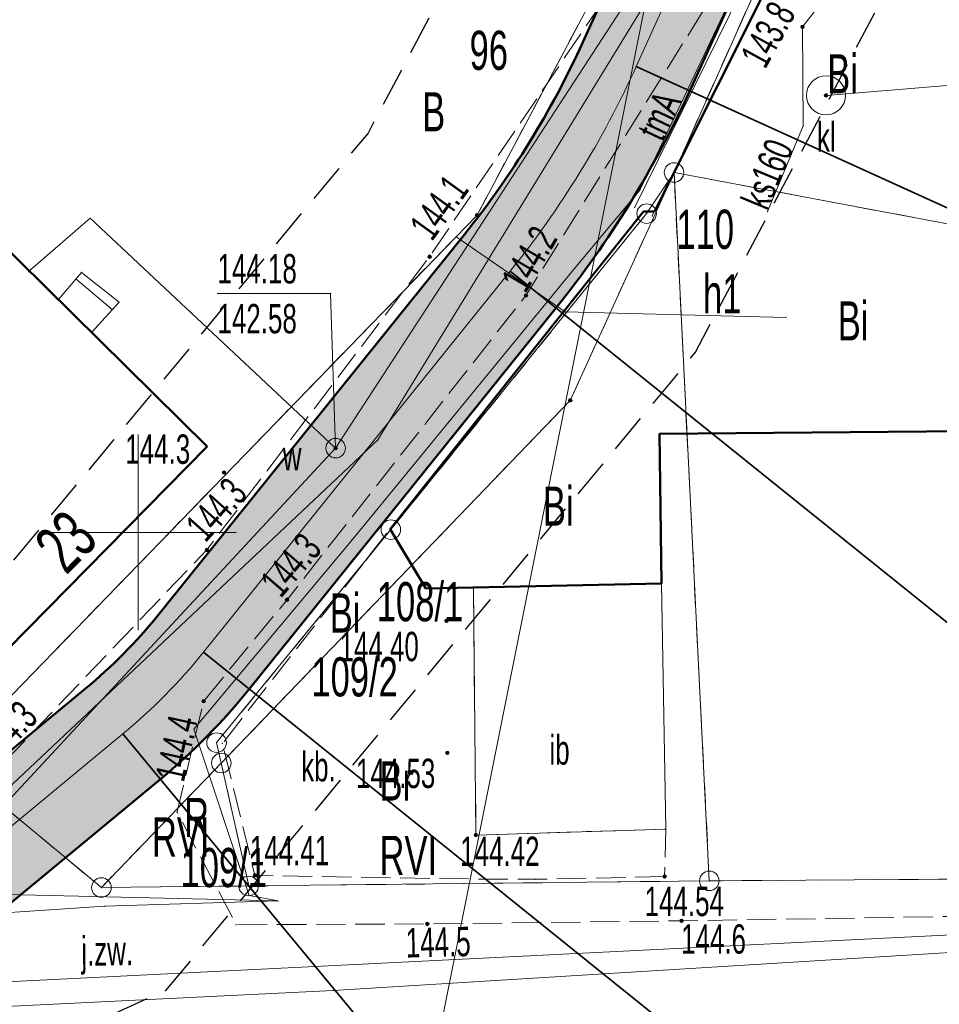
# Model space of a CAD drawing. Extents: x 6456700 to 6518119, y 5963420 to 5980059.
# Tile 168 of 256: x 6512416 to 6512439, y 5966137 to 5966162. Entities that reach past the tile are written whole.
import ezdxf
from ezdxf.enums import TextEntityAlignment as Align

# ---------------------------------------------------------------- set-up
doc = ezdxf.new("R2010")
doc.units = 0
doc.header["$MEASUREMENT"] = 0
for name, pattern in [('L_0_03', [1, 0.5, -0.5]), ('L_0_04', [1.5, 1, -0.5]), ('L_0_52', [1, 0.75, -0.25])]:
    doc.linetypes.add(name, pattern=pattern)
doc.layers.get('0').update_dxf_attribs({"color": 2, "linetype": 'CONTINUOUS', "lineweight": 5})
for name, color, linetype, lineweight in [('18mm Kreska ciągła', 7, 'CONTINUOUS', 18), ('202_punkt_graniczny', 7, 'CONTINUOUS', 18), ('203_punkt_graniczny', 7, 'CONTINUOUS', 18), ('209_oznaczenie_konturu_klasyfikacyjnego', 96, 'CONTINUOUS', 18), ('210_oznaczenie_konturu_uzytku_gruntowego', 96, 'CONTINUOUS', 18), ('211_numer_dzialki_ewidencyjnej', 7, 'CONTINUOUS', 18), ('218_kontur_uzytku_gruntowego', 96, 'L_0_03', 18), ('219_dzialka_ewidencyjna', 7, 'CONTINUOUS', 18), ('238_Punkt_adresowy_budynku', 7, 'CONTINUOUS', 18), ('312_budynek_ewidencyjny', 7, 'CONTINUOUS', 18), ('312_oznaczenie_budynku_ewidencyjnego_Atr117', 7, 'CONTINUOUS', 18), ('352_schody', 7, 'CONTINUOUS', 18), ('35mm Ciągła', 7, 'CONTINUOUS', 35), ('50mm Kreska ciągła', 7, 'CONTINUOUS', 50), ('9mm Kreska ciągła', 252, 'CONTINUOUS', 9), ('inna_budowla', 7, 'CONTINUOUS', 18), ('inna_budowla_Atr17', 7, 'CONTINUOUS', 18), ('jezdnia', 7, 'CONTINUOUS', 18), ('jezdnia_Atr17', 7, 'CONTINUOUS', 18), ('komora_podziemna', 7, 'CONTINUOUS', 18), ('komora_podziemna_Atr17', 7, 'CONTINUOUS', 18), ('obszar_utwardzony', 7, 'CONTINUOUS', 18), ('obszar_utwardzony_Atr17', 7, 'CONTINUOUS', 18), ('ogrodzenie_trwale', 7, 'CONTINUOUS', 18), ('osadnik__szambo', 7, 'CONTINUOUS', 18), ('osadnik__szambo_Atr17', 7, 'CONTINUOUS', 18), ('pikieta_naturalna', 7, 'CONTINUOUS', 18), ('pikieta_naturalna_Atr2', 7, 'CONTINUOUS', 18), ('pikieta_sztuczna', 7, 'CONTINUOUS', 18), ('pikieta_sztuczna_Atr2', 7, 'CONTINUOUS', 18), ('przewod_elektroenergetyczny_niskiego_napiecia', 7, 'CONTINUOUS', 18), ('przewod_kanalizacyjny', 7, 'CONTINUOUS', 18), ('przewod_kanalizacyjny_Atr1', 7, 'CONTINUOUS', 18), ('przewod_telekomunikacyjny_podziemny', 7, 'CONTINUOUS', 18), ('przewod_telekomunikacyjny_podziemny_Atr1', 7, 'CONTINUOUS', 18), ('przewod_wodociagowy', 7, 'CONTINUOUS', 18), ('rzedna', 7, 'CONTINUOUS', 18), ('rzedna_Atr2', 7, 'CONTINUOUS', 18), ('rzedna_Atr3', 7, 'CONTINUOUS', 18), ('sciana_oporowa__linia_', 7, 'CONTINUOUS', 18), ('siatka_krzyrzy', 7, 'CONTINUOUS', 18), ('Zakres', 7, 'CONTINUOUS', 18)]:
    doc.layers.add(name, color=color, linetype=linetype, lineweight=lineweight)
doc.styles.get("Standard").update_dxf_attribs({"font": 'txt', "width": 0.75})

# ---------------------------------------------------------------- blocks, each defined once
blk = doc.blocks.new('mdcp_nowa')
at = {"layer": '203_punkt_graniczny', "linetype": 'Continuous', "lineweight": 18}
for points in [[(6495158.65, 5982608.055, 1), (6495158.65, 5982608.145, 1)], [(6495161.03, 5982603.325, 1), (6495161.03, 5982603.415, 1)]]:
    blk.add_hatch(color=18, dxfattribs=at).paths.add_polyline_path(points)
at = {"layer": 'pikieta_naturalna', "linetype": 'Continuous', "lineweight": 18}
for points in [[(6495166.96, 5982612.865, 1), (6495166.96, 5982612.955, 1)], [(6495157.44, 5982606.995, 1), (6495157.44, 5982607.085, 1)], [(6495159.9, 5982606.005, 1), (6495159.9, 5982606.095, 1)], [(6495152.19, 5982601.485, 1), (6495152.19, 5982601.575, 1)], [(6495151.75, 5982599.505, 1), (6495151.75, 5982599.595, 1)], [(6495153.8, 5982598.235, 1), (6495153.8, 5982598.325, 1)], [(6495151.67, 5982595.645, 1), (6495151.67, 5982595.735, 1)], [(6495157.38, 5982589.955, 1), (6495157.38, 5982590.045, 1)], [(6495163.87, 5982590.035, 1), (6495163.87, 5982590.125, 1)]]:
    blk.add_hatch(color=18, dxfattribs=at).paths.add_polyline_path(points)
at = {"layer": 'pikieta_sztuczna', "linetype": 'Continuous', "lineweight": 18}
for points in [[(6495157.87, 5982597.695, 1), (6495157.87, 5982597.785, 1)], [(6495157.89, 5982594.325, 1), (6495157.89, 5982594.415, 1)], [(6495158.62, 5982592.225, 1), (6495158.62, 5982592.315, 1)], [(6495152.98, 5982591.195, 1), (6495152.98, 5982591.285, 1)], [(6495163.44, 5982591.165, 1), (6495163.44, 5982591.255, 1)]]:
    blk.add_hatch(color=18, dxfattribs=at).paths.add_polyline_path(points)
at = {"layer": 'rzedna', "linetype": 'Continuous', "lineweight": 18}
for points in [[(6495167.56, 5982611.115, 1), (6495167.56, 5982611.205, 1)], [(6495155.04, 5982602.105, 1), (6495155.04, 5982602.195, 1)]]:
    blk.add_hatch(color=18, dxfattribs=at).paths.add_polyline_path(points)
at = {"layer": '202_punkt_graniczny', "color": 7, "linetype": 'Continuous', "lineweight": 18}
for centre in [(6495163.68, 5982609.19), (6495162.98, 5982608.14), (6495156.45, 5982600.07), (6495152, 5982594.63), (6495152.12, 5982594.11), (6495164.58, 5982591.1), (6495149.06, 5982590.93), (6495152.82, 5982590.97)]:
    blk.add_circle(centre, 0.25, dxfattribs=at)
at = {"layer": '202_punkt_graniczny'}
for p in [(6495163.68, 5982609.19), (6495162.98, 5982608.14), (6495156.45, 5982600.07), (6495152, 5982594.63), (6495152.12, 5982594.11), (6495164.58, 5982591.1), (6495149.06, 5982590.93), (6495152.82, 5982590.97)]:
    blk.add_point(p, dxfattribs=at)
at = {"layer": '203_punkt_graniczny', "color": 7, "linetype": 'Continuous', "lineweight": 18}
for centre in [(6495158.65, 5982608.1), (6495161.03, 5982603.37)]:
    blk.add_circle(centre, 0.045, dxfattribs=at)
at = {"layer": '203_punkt_graniczny'}
for p in [(6495158.65, 5982608.1), (6495161.03, 5982603.37)]:
    blk.add_point(p, dxfattribs=at)
at = {"layer": '218_kontur_uzytku_gruntowego', "lineweight": 18, "flags": 128}
for points in [[(6495158.65, 5982608.1), (6495163.62, 5982617.46)], [(6495163.68, 5982609.19), (6495166.1, 5982614.61)], [(6495161.03, 5982603.37), (6495163.68, 5982609.19)], [(6495162.98, 5982608.14), (6495163.68, 5982609.19)], [(6495171.78, 5982607.67), (6495163.68, 5982609.19)], [(6495164.01, 5982602.53), (6495163.68, 5982609.19)], [(6495145.15, 5982594.17), (6495158.65, 5982608.1)], [(6495156.45, 5982600.07), (6495162.98, 5982608.14)], [(6495156.98, 5982599.16), (6495161.03, 5982603.37)], [(6495164.01, 5982602.53), (6495171.1, 5982602.58)], [(6495164.01, 5982602.53), (6495163.31, 5982602.52)], [(6495163.31, 5982602.52), (6495163.36, 5982598.69)], [(6495164.58, 5982591.1), (6495164.01, 5982602.53)], [(6495152, 5982594.63), (6495156.45, 5982600.07)], [(6495152.12, 5982594.11), (6495156.98, 5982599.16)], [(6495157.34, 5982598.57), (6495156.98, 5982599.16)], [(6495163.36, 5982598.69), (6495157.34, 5982598.57)], [(6495152.12, 5982594.11), (6495152, 5982594.63)], [(6495145.15, 5982594.17), (6495149.06, 5982590.93)], [(6495152.12, 5982594.11), (6495149.06, 5982590.93)], [(6495152.82, 5982590.97), (6495152.12, 5982594.11)], [(6495152.82, 5982590.97), (6495164.58, 5982591.1)], [(6495176.92, 5982591.19), (6495164.58, 5982591.1)], [(6495149.06, 5982590.93), (6495152.82, 5982590.97)]]:
    blk.add_lwpolyline(points, dxfattribs=at)
at = {"layer": '218_kontur_uzytku_gruntowego'}
for p in [(6495163.68, 5982609.19), (6495163.68, 5982609.19), (6495163.68, 5982609.19), (6495163.68, 5982609.19), (6495163.68, 5982609.19), (6495163.68, 5982609.19), (6495163.68, 5982609.19), (6495163.68, 5982609.19), (6495163.68, 5982609.19), (6495163.68, 5982609.19), (6495158.65, 5982608.1), (6495158.65, 5982608.1), (6495158.65, 5982608.1), (6495158.65, 5982608.1), (6495162.98, 5982608.14), (6495162.98, 5982608.14), (6495162.98, 5982608.14), (6495162.98, 5982608.14), (6495161.03, 5982603.37), (6495161.03, 5982603.37), (6495161.03, 5982603.37), (6495161.03, 5982603.37), (6495163.31, 5982602.52), (6495163.31, 5982602.52), (6495163.31, 5982602.52), (6495163.31, 5982602.52), (6495164.01, 5982602.53), (6495164.01, 5982602.53), (6495164.01, 5982602.53), (6495164.01, 5982602.53), (6495164.01, 5982602.53), (6495164.01, 5982602.53), (6495156.45, 5982600.07), (6495156.45, 5982600.07), (6495156.45, 5982600.07), (6495156.45, 5982600.07), (6495156.98, 5982599.16), (6495156.98, 5982599.16), (6495156.98, 5982599.16), (6495156.98, 5982599.16), (6495156.98, 5982599.16), (6495156.98, 5982599.16), (6495157.34, 5982598.57), (6495157.34, 5982598.57), (6495157.34, 5982598.57), (6495157.34, 5982598.57), (6495163.36, 5982598.69), (6495163.36, 5982598.69), (6495163.36, 5982598.69), (6495163.36, 5982598.69), (6495152, 5982594.63), (6495152, 5982594.63), (6495152, 5982594.63), (6495152, 5982594.63), (6495152.12, 5982594.11), (6495152.12, 5982594.11), (6495152.12, 5982594.11), (6495152.12, 5982594.11), (6495152.12, 5982594.11), (6495152.12, 5982594.11), (6495152.12, 5982594.11), (6495152.12, 5982594.11), (6495164.58, 5982591.1), (6495164.58, 5982591.1), (6495164.58, 5982591.1), (6495164.58, 5982591.1), (6495149.06, 5982590.93), (6495149.06, 5982590.93), (6495149.06, 5982590.93), (6495149.06, 5982590.93), (6495149.06, 5982590.93), (6495149.06, 5982590.93), (6495152.82, 5982590.97), (6495152.82, 5982590.97), (6495152.82, 5982590.97), (6495152.82, 5982590.97), (6495152.82, 5982590.97), (6495152.82, 5982590.97)]:
    blk.add_point(p, dxfattribs=at)
at = {"layer": '219_dzialka_ewidencyjna', "color": 3, "linetype": 'Continuous', "lineweight": 18, "flags": 128}
for points in [[(6495163.62, 5982617.46), (6495158.65, 5982608.1)], [(6495166.96, 5982616.54), (6495163.68, 5982609.19)], [(6495163.68, 5982609.19), (6495161.03, 5982603.37)], [(6495163.68, 5982609.19), (6495162.98, 5982608.14)], [(6495163.68, 5982609.19), (6495174.7, 5982607.12)], [(6495163.68, 5982609.19), (6495164.58, 5982591.1)], [(6495145.15, 5982594.17), (6495158.65, 5982608.1)], [(6495156.45, 5982600.07), (6495162.98, 5982608.14)], [(6495152.12, 5982594.11), (6495161.03, 5982603.37)], [(6495152, 5982594.63), (6495156.45, 5982600.07)], [(6495152, 5982594.63), (6495152.12, 5982594.11)], [(6495145.15, 5982594.17), (6495149.06, 5982590.93)], [(6495149.06, 5982590.93), (6495152.12, 5982594.11)], [(6495152.12, 5982594.11), (6495152.82, 5982590.97)], [(6495152.82, 5982590.97), (6495164.58, 5982591.1)], [(6495176.92, 5982591.19), (6495164.58, 5982591.1)], [(6495149.06, 5982590.93), (6495152.82, 5982590.97)]]:
    blk.add_lwpolyline(points, dxfattribs=at)
at = {"layer": '219_dzialka_ewidencyjna', "color": 3}
for p in [(6495163.68, 5982609.19), (6495163.68, 5982609.19), (6495163.68, 5982609.19), (6495163.68, 5982609.19), (6495163.68, 5982609.19), (6495158.65, 5982608.1), (6495158.65, 5982608.1), (6495162.98, 5982608.14), (6495162.98, 5982608.14), (6495161.03, 5982603.37), (6495161.03, 5982603.37), (6495156.45, 5982600.07), (6495156.45, 5982600.07), (6495152, 5982594.63), (6495152, 5982594.63), (6495152.12, 5982594.11), (6495152.12, 5982594.11), (6495152.12, 5982594.11), (6495152.12, 5982594.11), (6495164.58, 5982591.1), (6495164.58, 5982591.1), (6495164.58, 5982591.1), (6495149.06, 5982590.93), (6495149.06, 5982590.93), (6495149.06, 5982590.93), (6495152.82, 5982590.97), (6495152.82, 5982590.97), (6495152.82, 5982590.97)]:
    blk.add_point(p, dxfattribs=at)
at = {"layer": '312_budynek_ewidencyjny', "color": 7, "linetype": 'Continuous', "lineweight": 50, "flags": 128}
for points in [[(6495163.18, 5982608.19), (6495166.4, 5982614.62)], [(6495156.43, 5982600.08), (6495162.9, 5982608.19)], [(6495162.9, 5982608.19), (6495163.18, 5982608.19)], [(6495146.25, 5982607.62), (6495151.76, 5982602.19)], [(6495171.1, 5982602.58), (6495163.31, 5982602.52)], [(6495163.31, 5982602.52), (6495163.36, 5982598.69)], [(6495151.76, 5982602.19), (6495146.14, 5982596.49)], [(6495157.34, 5982598.57), (6495156.43, 5982600.08)], [(6495163.36, 5982598.69), (6495157.34, 5982598.57)]]:
    blk.add_lwpolyline(points, dxfattribs=at)
at = {"layer": '312_budynek_ewidencyjny'}
for p in [(6495162.9, 5982608.19), (6495162.9, 5982608.19), (6495163.18, 5982608.19), (6495163.18, 5982608.19), (6495163.31, 5982602.52), (6495163.31, 5982602.52), (6495151.76, 5982602.19), (6495151.76, 5982602.19), (6495156.43, 5982600.08), (6495156.43, 5982600.08), (6495157.34, 5982598.57), (6495157.34, 5982598.57), (6495163.36, 5982598.69), (6495163.36, 5982598.69)]:
    blk.add_point(p, dxfattribs=at)
at = {"layer": '352_schody', "color": 7, "linetype": 'Continuous', "lineweight": 18, "flags": 128}
blk.add_lwpolyline([(6495148.55, 5982606.64), (6495149.51, 5982605.88), (6495148.81, 5982605.1), (6495147.96, 5982605.94)], close=True, dxfattribs=at)
blk.add_lwpolyline([(6495149.337, 5982605.687), (6495148.408, 5982606.472)], dxfattribs=at)
at = {"layer": '352_schody'}
for p in [(6495148.55, 5982606.64), (6495148.55, 5982606.64), (6495148.408, 5982606.472), (6495147.96, 5982605.94), (6495147.96, 5982605.94), (6495149.51, 5982605.88), (6495149.51, 5982605.88), (6495149.337, 5982605.687), (6495148.81, 5982605.1), (6495148.81, 5982605.1)]:
    blk.add_point(p, dxfattribs=at)
at = {"layer": 'inna_budowla', "color": 7, "linetype": 'Continuous', "lineweight": 18, "flags": 128}
blk.add_lwpolyline([(6495158.62, 5982592.27), (6495158.56, 5982598.59), (6495163.36, 5982598.69), (6495163.47, 5982592.42)], close=True, dxfattribs=at)
at = {"layer": 'inna_budowla'}
for p in [(6495158.56, 5982598.59), (6495163.36, 5982598.69), (6495158.62, 5982592.27), (6495163.47, 5982592.42)]:
    blk.add_point(p, dxfattribs=at)
at = {"layer": 'jezdnia', "color": 7, "linetype": 'L_0_52', "lineweight": 18, "flags": 128}
blk.add_lwpolyline([(6495168.95, 5982621.1), (6495164.78, 5982613.89), (6495159.9, 5982606.05), (6495153.8, 5982598.28), (6495151.67, 5982595.69), (6495150.99, 5982592.86), (6495152.5, 5982589.98), (6495157.38, 5982590), (6495163.87, 5982590.08), (6495170.78, 5982590.19), (6495184.51, 5982590.86), (6495184.64, 5982587.8), (6495170.5, 5982587.16), (6495163.7, 5982586.96), (6495157.31, 5982586.84), (6495147.58, 5982586.72), (6495141.32, 5982585.54), (6495140.56, 5982589.08), (6495146.09, 5982593.62), (6495151.75, 5982599.55), (6495157.44, 5982607.04), (6495162.46, 5982614.44), (6495167.1, 5982622.09)], close=True, dxfattribs=at)
at = {"layer": 'jezdnia'}
for p in [(6495157.44, 5982607.04), (6495159.9, 5982606.05), (6495151.75, 5982599.55), (6495153.8, 5982598.28), (6495151.67, 5982595.69), (6495150.99, 5982592.86), (6495157.38, 5982590), (6495163.87, 5982590.08), (6495152.5, 5982589.98)]:
    blk.add_point(p, dxfattribs=at)
at = {"layer": 'komora_podziemna', "color": 5, "linetype": 'Continuous', "lineweight": 13}
blk.add_circle((6495155.04, 5982602.15), 0.25, dxfattribs=at)
at = {"layer": 'komora_podziemna'}
blk.add_point((6495155.04, 5982602.15), dxfattribs=at)
at = {"layer": 'obszar_utwardzony', "color": 7, "linetype": 'L_0_52', "lineweight": 18, "flags": 128}
blk.add_lwpolyline([(6495163.44, 5982591.21), (6495160.15, 5982591.14), (6495158.91, 5982591.14), (6495152.98, 5982591.24), (6495152.15, 5982594.61), (6495156.43, 5982600.08), (6495157.34, 5982598.57), (6495158.56, 5982598.59), (6495158.62, 5982592.27), (6495163.47, 5982592.42)], close=True, dxfattribs=at)
at = {"layer": 'obszar_utwardzony'}
for p in [(6495156.43, 5982600.08), (6495157.34, 5982598.57), (6495158.56, 5982598.59), (6495152.15, 5982594.61), (6495158.62, 5982592.27), (6495163.47, 5982592.42), (6495152.98, 5982591.24), (6495158.91, 5982591.14), (6495160.15, 5982591.14), (6495163.44, 5982591.21)]:
    blk.add_point(p, dxfattribs=at)
at = {"layer": 'ogrodzenie_trwale'}
for p in [(6495152.19, 5982601.53), (6495156.43, 5982600.08), (6495152.15, 5982594.61), (6495152.98, 5982591.24), (6495158.91, 5982591.14)]:
    blk.add_point(p, dxfattribs=at)
at = {"layer": 'osadnik__szambo', "color": 34, "linetype": 'Continuous', "lineweight": 18}
blk.add_circle((6495167.56, 5982611.16), 0.5, dxfattribs=at)
at = {"layer": 'osadnik__szambo'}
blk.add_point((6495167.56, 5982611.16), dxfattribs=at)
at = {"layer": 'pikieta_naturalna', "color": 7, "linetype": 'Continuous', "lineweight": 18}
for centre in [(6495166.96, 5982612.91), (6495157.44, 5982607.04), (6495159.9, 5982606.05), (6495152.19, 5982601.53), (6495151.75, 5982599.55), (6495153.8, 5982598.28), (6495151.67, 5982595.69), (6495157.38, 5982590), (6495163.87, 5982590.08)]:
    blk.add_circle(centre, 0.045, dxfattribs=at)
at = {"layer": 'pikieta_naturalna'}
for p in [(6495166.96, 5982612.91), (6495157.44, 5982607.04), (6495159.9, 5982606.05), (6495152.19, 5982601.53), (6495151.75, 5982599.55), (6495153.8, 5982598.28), (6495151.67, 5982595.69), (6495157.38, 5982590), (6495163.87, 5982590.08)]:
    blk.add_point(p, dxfattribs=at)
at = {"layer": 'pikieta_sztuczna', "color": 7, "linetype": 'Continuous', "lineweight": 18}
for centre in [(6495157.87, 5982597.74), (6495157.89, 5982594.37), (6495158.62, 5982592.27), (6495152.98, 5982591.24), (6495163.44, 5982591.21)]:
    blk.add_circle(centre, 0.045, dxfattribs=at)
at = {"layer": 'pikieta_sztuczna'}
for p in [(6495157.87, 5982597.74), (6495157.89, 5982594.37), (6495158.62, 5982592.27), (6495152.98, 5982591.24), (6495163.44, 5982591.21)]:
    blk.add_point(p, dxfattribs=at)
at = {"layer": 'przewod_elektroenergetyczny_niskiego_napiecia', "color": 1, "linetype": 'Continuous', "lineweight": 18, "flags": 128}
blk.add_lwpolyline([(6495156.92, 5982583.35), (6495163.87, 5982618.13)], dxfattribs=at)
at = {"layer": 'przewod_kanalizacyjny', "color": 34, "linetype": 'Continuous', "lineweight": 18, "flags": 128}
for points in [[(6495170.45, 5982625.77), (6495156.12, 5982602.36), (6495141.15, 5982588.26), (6495113.72, 5982578.32), (6495092.68, 5982569.53), (6495045.09, 5982537.09), (6495021.25, 5982523.09), (6494993.35, 5982504.58), (6494979.31, 5982519.23), (6494973.67, 5982513.49)], [(6495166.96, 5982612.91), (6495168.92, 5982615.42), (6495170.53, 5982617.83)], [(6495166.96, 5982612.91), (6495166.98, 5982610.38), (6495166.07, 5982608.19)], [(6495186.2, 5982590.22), (6495154.98, 5982588.3), (6495142.09, 5982587.67)]]:
    blk.add_lwpolyline(points, dxfattribs=at)
at = {"layer": 'przewod_kanalizacyjny'}
for p in [(6495166.96, 5982612.91), (6495166.96, 5982612.91), (6495166.98, 5982610.38), (6495166.07, 5982608.19), (6495156.12, 5982602.36), (6495154.98, 5982588.3)]:
    blk.add_point(p, dxfattribs=at)
at = {"layer": 'przewod_telekomunikacyjny_podziemny', "color": 30, "linetype": 'Continuous', "lineweight": 18, "flags": 128}
for points in [[(6495153.57, 5982590.59), (6495152.83, 5982590.73), (6495151.42, 5982594.97), (6495155.47, 5982599.82), (6495161.14, 5982606.74), (6495162.81, 5982608.74), (6495165.59, 5982614.6), (6495166.76, 5982617.16), (6495169.39, 5982618.23), (6495175.33, 5982621.55), (6495176, 5982621.93), (6495178.78, 5982621.67), (6495179.35, 5982624.2)], [(6495153.57, 5982590.59), (6495143.73, 5982590.82), (6495140.96, 5982590.44), (6495136.36, 5982589.22), (6495125.43, 5982584.63), (6495118.68, 5982582.02), (6495111.1, 5982577.1), (6495107.64, 5982574.02), (6495105.18, 5982571.94), (6495102.39, 5982569.4), (6495095.78, 5982563.39), (6495093.47, 5982560.69), (6495087.22, 5982552.68), (6495083.79, 5982547.62), (6495074.92, 5982532.24)], [(6495153.57, 5982590.59), (6495149.14, 5982590.45), (6495146.08, 5982590.25), (6495137.25, 5982588.52), (6495132.01, 5982586.2), (6495123.45, 5982582.26), (6495120.04, 5982580.6), (6495115.99, 5982577.9), (6495111.25, 5982574.85), (6495109.73, 5982573.75), (6495105.03, 5982569.65), (6495099.27, 5982564.71), (6495094.68, 5982561.57), (6495093.47, 5982560.69), (6495089.6, 5982556.27), (6495092.03, 5982554.5), (6495087.91, 5982546.77), (6495085.02, 5982541.49), (6495079.35, 5982530.1)]]:
    blk.add_lwpolyline(points, dxfattribs=at)
at = {"layer": 'przewod_telekomunikacyjny_podziemny'}
for p in [(6495162.81, 5982608.74), (6495161.14, 5982606.74), (6495155.47, 5982599.82), (6495151.42, 5982594.97), (6495152.83, 5982590.73), (6495153.57, 5982590.59), (6495153.57, 5982590.59), (6495153.57, 5982590.59), (6495149.14, 5982590.45)]:
    blk.add_point(p, dxfattribs=at)
at = {"layer": 'przewod_wodociagowy', "color": 5, "linetype": 'Continuous', "lineweight": 18, "flags": 128}
for points in [[(6495141.74, 5982586.62), (6495142.18, 5982588.3), (6495155.04, 5982602.15), (6495166.84, 5982620.28), (6495169.54, 5982626.28), (6495170.45, 5982629.21), (6495171.51, 5982640.57), (6495178.33, 5982653.56), (6495190.65, 5982666.48), (6495208.75, 5982678.3), (6495220.98, 5982677.43), (6495221.38, 5982677.4)], [(6495147.2, 5982606.66), (6495147.62, 5982607.03), (6495148.77, 5982608.02), (6495155.04, 5982602.15)], [(6495160.9, 5982605.63), (6495158.12, 5982607.55)], [(6495160.9, 5982605.63), (6495166.54, 5982605.49)], [(6495186.86, 5982590.52), (6495142.18, 5982588.3)]]:
    blk.add_lwpolyline(points, dxfattribs=at)
at = {"layer": 'przewod_wodociagowy'}
for p in [(6495148.77, 5982608.02), (6495158.12, 5982607.55), (6495147.62, 5982607.03), (6495147.2, 5982606.66), (6495160.9, 5982605.63), (6495160.9, 5982605.63), (6495166.54, 5982605.49), (6495155.04, 5982602.15), (6495155.04, 5982602.15)]:
    blk.add_point(p, dxfattribs=at)
at = {"layer": 'rzedna', "color": 7, "linetype": 'Continuous', "lineweight": 18}
for centre in [(6495167.56, 5982611.16), (6495155.04, 5982602.15)]:
    blk.add_circle(centre, 0.045, dxfattribs=at)
at = {"layer": 'rzedna'}
for p in [(6495167.56, 5982611.16), (6495155.04, 5982602.15)]:
    blk.add_point(p, dxfattribs=at)
at = {"layer": 'rzedna_Atr2', "color": 7, "linetype": 'Continuous', "lineweight": 18, "flags": 128}
for points in [[(6495167.56, 5982611.16), (6495170.86, 5982611.43), (6495173.714, 5982611.43)], [(6495155.04, 5982602.15), (6495154.91, 5982606.1), (6495152.024, 5982606.1)]]:
    blk.add_lwpolyline(points, dxfattribs=at)
at = {"layer": 'rzedna_Atr2'}
for p in [(6495167.56, 5982611.16), (6495152.024, 5982606.1), (6495154.91, 5982606.1), (6495155.04, 5982602.15)]:
    blk.add_point(p, dxfattribs=at)
at = {"layer": 'sciana_oporowa__linia_', "color": 7, "linetype": 'Continuous', "lineweight": 18, "flags": 128}
for points in [[(6495162.676, 5982608.301), (6495166.913, 5982616.897), (6495171.963, 5982619.386), (6495175.317, 5982620.898)], [(6495163.124, 5982608.079), (6495167.307, 5982616.503), (6495172.177, 5982618.934), (6495175.523, 5982620.442)]]:
    blk.add_lwpolyline(points, dxfattribs=at)
at = {"layer": 'sciana_oporowa__linia_'}
for p in [(6495162.676, 5982608.301), (6495163.124, 5982608.079)]:
    blk.add_point(p, dxfattribs=at)
at = {"layer": 'siatka_krzyrzy', "linetype": 'Continuous', "lineweight": 18, "flags": 128}
for points in [[(6495150, 5982597.5), (6495150, 5982602.5)], [(6495147.5, 5982600), (6495152.5, 5982600)]]:
    blk.add_lwpolyline(points, dxfattribs=at)
at = {"layer": 'Zakres', "linetype": 'L_0_04', "lineweight": 25, "flags": 128}
blk.add_lwpolyline([(6495113.77, 5985050.22), (6495121.12, 5984877.07), (6495125.76, 5984757.87), (6495129.89, 5984649.81), (6495141.08, 5984611.3), (6495145.77, 5984544.53), (6495147.36, 5984487.27), (6495157.22, 5984392.07), (6495162.95, 5984387.45), (6495180.24, 5984384.16), (6495229.5, 5984386.61), (6495251.65, 5984373.41), (6495258.77, 5984357.12), (6495255.44, 5984330.44), (6495250.77, 5984304.39), (6495252.21, 5984282.78), (6495255.46, 5984256.45), (6495254.94, 5984238.25), (6495266.4, 5984211), (6495277.24, 5984182.33), (6495294.2, 5984133.19), (6495300.94, 5984095.37), (6495313.24, 5984037.69), (6495317.44, 5983978.18), (6495300.35, 5983922.18), (6495282.35, 5983883.38), (6495266.21, 5983862.23), (6495242.03, 5983839.67), (6495211.11, 5983816.86), (6495158.26, 5983772.66), (6495130.6, 5983651.16), (6495116.31, 5983543.43), (6495129.51, 5983346.73), (6495134.58, 5983264.71), (6495139.64, 5983186.97), (6495193.25, 5983077.94), (6495199.2, 5983041.97), (6495206.23, 5983026), (6495208.96, 5983004.88), (6495202.27, 5982979.48), (6495202.42, 5982950.13), (6495209.35, 5982897.38), (6495215.97, 5982850.34), (6495228.6, 5982809.97), (6495226.85, 5982778.82), (6495225.04, 5982750.56), (6495220.26, 5982723.37), (6495226.54, 5982679.97), (6495206.06, 5982669.48), (6495192.68, 5982657.71), (6495184.57, 5982648.65), (6495174.78, 5982624.58), (6495164.23, 5982604.61), (6495150.7, 5982588.3), (6495137.69, 5982582.43), (6495118.26, 5982573.75), (6495100.35, 5982558.42), (6495090.36, 5982544.99), (6495075.87, 5982519.06), (6495060.83, 5982499.68), (6495049.41, 5982485.49), (6495035.07, 5982459.7), (6495006.7, 5982406.64), (6494980.89, 5982351.84), (6494944.35, 5982293.29), (6494925.72, 5982250.11), (6494905.2, 5982190.37), (6494898.43, 5982153.5), (6494879.51, 5982063.89), (6494864.14, 5981992.66), (6494816.93, 5981768.61), (6494777.79, 5981577.7), (6494739.84, 5981394.72), (6494718.65, 5981297.89), (6494716.45, 5981237.31), (6494738.62, 5981208.21), (6494776.48, 5981173.06), (6494817.16, 5981137.44), (6494847.63, 5981109.8), (6494877.39, 5981077.08), (6494912.75, 5981030.55), (6494916.06, 5981014.71), (6494903.86, 5980957.01), (6494916.13, 5980953.51), (6494892.32, 5980927.59), (6494850.7, 5980858.8), (6494806.81, 5980779.89), (6494785.1, 5980753.49), (6494715.22, 5980723.29), (6494679.96, 5980686.78), (6494651.35, 5980651.29), (6494549.14, 5980683.24), (6494511.84, 5980659.66), (6494443.61, 5980630.33), (6494428.78, 5980598.6), (6494431.58, 5980579.46), (6494420.56, 5980549.76), (6494416.45, 5980528.2), (6494403.86, 5980507.16), (6494388.89, 5980482.96), (6494365.32, 5980407.99), (6494335.67, 5980315.15), (6494332.29, 5980297.41), (6494335.1, 5980278.18), (6494347.25, 5980254.84), (6494336.79, 5980250.09), (6494300.04, 5980271.34), (6494320.8, 5980301.43), (6494336.81, 5980349.17), (6494344.85, 5980380.92), (6494360.85, 5980437.13), (6494374.18, 5980476.38), (6494386.14, 5980498.84), (6494403.02, 5980528.52), (6494411.33, 5980563.19), (6494420.84, 5980586.25), (6494420.25, 5980601.11), (6494434.95, 5980635.94), (6494446.75, 5980644.99), (6494465.77, 5980647.27), (6494513.02, 5980669.46), (6494507.85, 5980679.68), (6494547.89, 5980705.83), (6494570.06, 5980691.34), (6494636.17, 5980669.05), (6494706.14, 5980756.86), (6494742.78, 5980772.58), (6494798.53, 5980814.27), (6494826.12, 5980867.97), (6494849.57, 5980908.6), (6494845.35, 5980942.01), (6494853.94, 5980970.83), (6494891.08, 5980960.54), (6494890.11, 5980965.73), (6494903.94, 5981025.69), (6494869.98, 5981070.3), (6494770.97, 5981160.58), (6494728.18, 5981200.64), (6494706.13, 5981229.56), (6494707.94, 5981299.75), (6494728.84, 5981398.1), (6494767.06, 5981580.19), (6494806.17, 5981770.55), (6494854.36, 5981994.76), (6494869.73, 5982065.97), (6494888.61, 5982155.44), (6494891.67, 5982173.95), (6494895.82, 5982197.45), (6494916.38, 5982253.72), (6494935.47, 5982297.95), (6494954.97, 5982331.67), (6494972.09, 5982356.64), (6494997.76, 5982411.14), (6495026.29, 5982464.48), (6495041.09, 5982491.09), (6495052.99, 5982505.88), (6495067.51, 5982524.6), (6495081.94, 5982550.43), (6495092.99, 5982565.28), (6495112.86, 5982582.29), (6495133.59, 5982591.55), (6495144.48, 5982596.46), (6495155.87, 5982610.19), (6495165.7, 5982628.8), (6495175.96, 5982654.03), (6495185.62, 5982664.83), (6495200.4, 5982677.82), (6495212.49, 5982688.04), (6495209.64, 5982723.43), (6495215.22, 5982750.57), (6495216.87, 5982779.54), (6495218.31, 5982809.31), (6495206.86, 5982847.92), (6495199.44, 5982894.74), (6495192.11, 5982948.71), (6495190.16, 5982979.24), (6495183.47, 5983075.16), (6495129.79, 5983184.34), (6495124.6, 5983264.07), (6495119.53, 5983346.09), (6495106.27, 5983543.75), (6495120.74, 5983652.9), (6495148.75, 5983779.42), (6495204.15, 5983826.04), (6495273.41, 5983889.36), (6495288.53, 5983927.42), (6495300.83, 5983964.69), (6495303.91, 5983980.14), (6495301.32, 5984039.55), (6495291.1, 5984093.63), (6495284.5, 5984130.67), (6495267.84, 5984178.93), (6495257.12, 5984207.3), (6495244.96, 5984236.19), (6495244.79, 5984255.42), (6495242.25, 5984281.97), (6495240.71, 5984304.95), (6495245.55, 5984331.94), (6495248.51, 5984355.64), (6495243.77, 5984366.47), (6495226.98, 5984376.47), (6495179.54, 5984374.12), (6495158.61, 5984378.09), (6495147.7, 5984386.91), (6495137.38, 5984486.61), (6495135.78, 5984544.04), (6495131.18, 5984609.54), (6495119.95, 5984648.2), (6495115.76, 5984757.49), (6495111.12, 5984876.67), (6495103.73, 5985050.93), (6495109.36, 5985081.73), (6495120.41, 5985085.88)], close=True, dxfattribs=at)
at = {"layer": 'Zakres'}
for p in [(6495155.87, 5982610.19), (6495164.23, 5982604.61), (6495150.7, 5982588.3)]:
    blk.add_point(p, dxfattribs=at)
at = {"layer": '209_oznaczenie_konturu_klasyfikacyjnego', "lineweight": 20, "width": 0.66}
for p in [(6495150.35, 5982592.72), (6495156.16, 5982592.25)]:
    blk.add_text('RVI', height=1, dxfattribs=at).set_placement(p, align=Align.TOP_LEFT)
at = {"layer": '210_oznaczenie_konturu_uzytku_gruntowego', "lineweight": 20, "width": 0.66}
for s, p in [('Bi', (6495167.59, 5982612.21)), ('B', (6495157.25, 5982611.24)), ('Bi', (6495167.86, 5982605.9)), ('Bi', (6495160.33, 5982601.17)), ('Bi', (6495154.89, 5982598.44)), ('Br', (6495156.16, 5982594.15)), ('R', (6495151.171, 5982593.22))]:
    blk.add_text(s, height=1, dxfattribs=at).set_placement(p, align=Align.TOP_LEFT)
at = {"layer": '211_numer_dzialki_ewidencyjnej', "color": 7, "lineweight": 20, "width": 0.66}
for s, p in [('96', (6495158.46, 5982612.81)), ('110', (6495163.74, 5982608.24)), ('108/1', (6495156.09, 5982598.73)), ('109/2', (6495154.42, 5982596.81)), ('109/1', (6495151.08, 5982591.94))]:
    blk.add_text(s, height=1, dxfattribs=at).set_placement(p, align=Align.TOP_LEFT)
at = {"layer": '238_Punkt_adresowy_budynku', "color": 7, "lineweight": 25, "width": 0.66}
blk.add_text('23', height=1.25, rotation=45.4, dxfattribs=at).set_placement((6495147.271, 5982599.77), align=Align.TOP_LEFT)
at = {"layer": '312_oznaczenie_budynku_ewidencyjnego_Atr117', "color": 7, "lineweight": 20, "width": 0.66}
blk.add_text('h1', height=1, dxfattribs=at).set_placement((6495164.42, 5982606.59), align=Align.TOP_LEFT)
at = {"layer": 'inna_budowla_Atr17', "color": 7, "lineweight": 15, "width": 0.66}
blk.add_text('ib', height=0.75, dxfattribs=at).set_placement((6495160.5, 5982594.82), align=Align.TOP_LEFT)
at = {"layer": 'jezdnia_Atr17', "color": 7, "lineweight": 15, "width": 0.66}
blk.add_text('j.zw.', height=0.75, rotation=0.8, dxfattribs=at).set_placement((6495148.54, 5982589.68), align=Align.TOP_LEFT)
at = {"layer": 'komora_podziemna_Atr17', "color": 7, "lineweight": 15, "width": 0.66}
blk.add_text('w', height=0.75, dxfattribs=at).set_placement((6495153.69, 5982602.33), align=Align.TOP_LEFT)
at = {"layer": 'obszar_utwardzony_Atr17', "color": 7, "lineweight": 15, "width": 0.66}
blk.add_text('kb.', height=0.75, dxfattribs=at).set_placement((6495154.16, 5982594.39), align=Align.TOP_LEFT)
at = {"layer": 'osadnik__szambo_Atr17', "color": 34, "lineweight": 15, "width": 0.66}
blk.add_text('kl', height=0.75, dxfattribs=at).set_placement((6495167.33, 5982610.47), align=Align.TOP_LEFT)
at = {"layer": 'pikieta_naturalna_Atr2', "color": 7, "lineweight": 15, "width": 0.66}
for s, rotation, p in [('143.8', 61.2, (6495165.35, 5982612.17)), ('144.1', 54.1, (6495156.89, 5982607.85)), ('144.2', 59.5, (6495159.24, 5982606.46)), ('144.3', 48.1, (6495151.16, 5982600.22)), ('144.3', 49.2, (6495153.07, 5982598.79)), ('144.3', 46.2, (6495145.79, 5982594.56)), ('144.4', 77.5, (6495150.43, 5982593.76)), ('144.5', 1.4, (6495156.82, 5982589.89))]:
    blk.add_text(s, height=0.75, rotation=rotation, dxfattribs=at).set_placement(p, align=Align.TOP_LEFT)
for s, p in [('144.3', (6495149.67, 5982602.5)), ('144.6', (6495163.86, 5982589.99))]:
    blk.add_text(s, height=0.75, dxfattribs=at).set_placement(p, align=Align.TOP_LEFT)
at = {"layer": 'pikieta_sztuczna_Atr2', "color": 7, "lineweight": 15, "width": 0.66}
for s, p in [('144.40', (6495155.14, 5982597.46)), ('144.53', (6495155.56, 5982594.22)), ('144.41', (6495152.85, 5982592.25)), ('144.42', (6495158.22, 5982592.23)), ('144.54', (6495162.93, 5982590.95))]:
    blk.add_text(s, height=0.75, dxfattribs=at).set_placement(p, align=Align.TOP_LEFT)
at = {"layer": 'przewod_kanalizacyjny_Atr1', "color": 34, "lineweight": 15, "width": 0.66}
blk.add_text('ks160', height=0.75, rotation=67.4, dxfattribs=at).set_placement((6495165.377, 5982608.478), align=Align.TOP_LEFT)
at = {"layer": 'przewod_telekomunikacyjny_podziemny_Atr1', "color": 30, "lineweight": 15, "width": 0.66}
blk.add_text('tmA', height=0.75, rotation=64.6, dxfattribs=at).set_placement((6495162.712, 5982610.271), align=Align.TOP_LEFT)
at = {"layer": 'rzedna_Atr2', "color": 7, "lineweight": 15, "width": 0.66}
blk.add_text('144.18', height=0.75, dxfattribs=at).set_placement((6495152.024, 5982607.107), align=Align.TOP_LEFT)
at = {"layer": 'rzedna_Atr3', "color": 7, "lineweight": 15, "width": 0.66}
blk.add_text('142.58', height=0.75, dxfattribs=at).set_placement((6495152.024, 5982605.832), align=Align.TOP_LEFT)

msp = doc.modelspace()

# ---------------------------------------------------------------- block references
at = {"linetype": 'ByBlock'}
msp.add_blockref('mdcp_nowa', (17268.786, -16450.998), dxfattribs=at)

# ---------------------------------------------------------------- next in the draw order: hatches: boundary and pattern name
at = {"layer": '9mm Kreska ciągła'}
h = msp.add_hatch(dxfattribs=at)
h.set_pattern_fill('SAND_AND_LIME', color=4, scale=0.1)
h.set_pattern_definition([(37.5, (6512163.41104, 5965706.02106), (-0.006803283, 0.208096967), [0, -0.16416, 0, -0.1836, 0, -0.1755]), (7.5, (6512163.41104, 5965706.02106), (0.19113588, 0.30479178), [0, -0.08856, 0, -0.14796, 0, -0.0567]), (-32.5, (6512163.2782, 5965706.02106), (0.33632732, 0.00061118), [0, -0.054, 0, -0.1944, 0, -0.2538]), (-42.5, (6512163.2782, 5965706.02106), (0.32466167, 0.09478896), [0, -0.027, 0, -0.12744, 0, -0.1458])])
edge = h.paths.add_edge_path()
edge.add_line((6512494.454, 5966351.121), (6512492.815, 5966327.914))
edge.add_arc((6512641.445, 5966317.419), 149, 175.96099, 178.25385)
edge.add_line((6512492.514, 5966321.96), (6512491.933, 5966302.891))
edge.add_arc((6512440.957, 5966304.445), 51, 348.133, 358.2538, ccw=False)
edge.add_line((6512490.867, 5966293.957), (6512486.741, 5966274.321))
edge.add_arc((6512500.441, 5966271.442), 14, 168.133, 189.6608)
edge.add_line((6512486.64, 5966269.093), (6512490.395, 5966247.035))
edge.add_line((6512490.395, 5966247.035), (6512490.607, 5966245.791))
edge.add_arc((6512474.833, 5966243.106), 16, 357.4133, 369.6608, ccw=False)
edge.add_line((6512490.817, 5966242.384), (6512490.724, 5966240.322))
edge.add_arc((6512474.74, 5966241.044), 16, 304.6947, 357.4133, ccw=False)
edge.add_line((6512483.848, 5966227.889), (6512479.157, 5966224.642))
edge.add_arc((6512563.968, 5966102.134), 149, 124.69475, 128.17467)
edge.add_line((6512471.877, 5966219.268), (6512459.798, 5966209.771))
edge.add_arc((6512468.451, 5966198.766), 14, 128.1747, 146.5283)
edge.add_line((6512456.773, 5966206.487), (6512454.137, 5966202.499))
edge.add_arc((6512536.718, 5966147.898), 99, 146.52826, 150.19331)
edge.add_line((6512450.815, 5966197.109), (6512447.264, 5966190.909))
edge.add_arc((6512533.167, 5966141.699), 99, 150.19331, 155.56334)
edge.add_line((6512443.035, 5966182.654), (6512432.867, 5966160.275))
edge.add_arc((6512409.196, 5966171.031), 26, 321.1758, 335.5633, ccw=False)
edge.add_line((6512429.452, 5966154.731), (6512421.621, 5966145))
edge.add_arc((6512409.156, 5966155.031), 16, 309.5931, 321.1758, ccw=False)
edge.add_line((6512419.353, 5966142.701), (6512410.592, 5966135.455))
edge.add_arc((6512400.395, 5966147.785), 16, 291.7201, 309.5931, ccw=False)
edge.add_line((6512406.316, 5966132.921), (6512399.28, 5966130.118))
edge.add_arc((6512417.414, 5966084.597), 49, 111.7201, 118.6787)
edge.add_line((6512393.899, 5966127.586), (6512378.766, 5966119.308))
edge.add_arc((6512390.283, 5966098.252), 24, 118.6787, 130.9764)
edge.add_line((6512374.545, 5966116.372), (6512369.458, 5966111.954))
edge.add_arc((6512385.196, 5966093.834), 24, 130.9764, 144.2474)
edge.add_line((6512365.719, 5966107.857), (6512360.498, 5966100.604))
edge.add_arc((6512392.148, 5966077.817), 39, 144.2474, 151.7186)
edge.add_line((6512357.804, 5966096.296), (6512346.179, 5966074.69))
edge.add_arc((6512310.073, 5966094.116), 41, 323.54, 331.7186, ccw=False)
edge.add_line((6512343.048, 5966069.751), (6512332.977, 5966056.12))
edge.add_arc((6512291.959, 5966086.427), 51, 314.8687, 323.54, ccw=False)
edge.add_line((6512327.939, 5966050.283), (6512325.436, 5966047.791))
edge.add_arc((6512381.169, 5965991.802), 79, 134.86874, 142.03498)
edge.add_line((6512318.887, 5966040.401), (6512317.812, 5966039.024))
edge.add_arc((6512348.559, 5966015.032), 39, 142.035, 151.9019)
edge.add_line((6512314.155, 5966033.4), (6512307.014, 5966020.024))
edge.add_arc((6512085.596, 5966138.241), 251, 330.1315, 331.90193, ccw=False)
edge.add_line((6512303.256, 5966013.24), (6512293.172, 5965995.681))
edge.add_arc((6512509.097, 5965871.676), 249, 150.1315, 153.31422)
edge.add_line((6512286.62, 5965983.501), (6512270.802, 5965952.031))
edge.add_arc((6512493.279, 5965840.205), 249, 153.31422, 155.41165)
edge.add_line((6512266.858, 5965943.813), (6512249.846, 5965906.636))
edge.add_arc((6512203.471, 5965927.857), 51, 325.4005, 335.4117, ccw=False)
edge.add_line((6512245.451, 5965898.897), (6512232.463, 5965880.07))
edge.add_arc((6512313.954, 5965823.854), 99, 145.40047, 150.15364)
edge.add_line((6512228.085, 5965873.124), (6512213.877, 5965848.362))
edge.add_arc((6512299.746, 5965799.092), 99, 150.15364, 156.12969)
edge.add_line((6512209.214, 5965839.154), (6512198.858, 5965815.752))
edge.add_arc((6512518.006, 5965674.523), 349, 156.12969, 156.8073)
edge.add_line((6512197.211, 5965811.968), (6512194.929, 5965806.643))
edge.add_arc((6512331.888, 5965747.963), 149, 156.8073, 160.58951)
edge.add_line((6512191.357, 5965797.481), (6512178.615, 5965761.319))
edge.add_arc((6511941.881, 5965844.735), 251, 339.22463, 340.58951, ccw=False)
edge.add_line((6512176.561, 5965755.704), (6512169.456, 5965736.976))
edge.add_arc((6512195.168, 5965727.222), 27.5, 159.2246, 216.7393)
edge.add_line((6512173.13, 5965710.772), (6512174.444, 5965709.012))
edge.add_line((6512174.444, 5965709.012), (6512170.437, 5965706.021))
edge.add_line((6512170.437, 5965706.021), (6512164.212, 5965719.71))
edge.add_arc((6512161.212, 5965719.741), 3, 359.4073, 370.8714)
edge.add_arc((6512205.039, 5965728.159), 41.628, 165.2606, 190.8714, ccw=False)
edge.add_line((6512164.781, 5965738.75), (6512171.886, 5965757.477))
edge.add_arc((6511941.881, 5965844.735), 246, 339.22463, 340.58951)
edge.add_line((6512173.899, 5965762.981), (6512186.641, 5965799.143))
edge.add_arc((6512331.888, 5965747.963), 154, 156.8073, 160.58951, ccw=False)
edge.add_line((6512190.333, 5965808.612), (6512192.615, 5965813.937))
edge.add_arc((6512518.006, 5965674.523), 354, 156.12969, 156.8073, ccw=False)
edge.add_line((6512194.286, 5965817.775), (6512204.642, 5965841.178))
edge.add_arc((6512299.746, 5965799.092), 104, 150.15364, 156.12969, ccw=False)
edge.add_line((6512209.541, 5965850.851), (6512223.749, 5965875.613))
edge.add_arc((6512313.954, 5965823.854), 104, 145.40047, 150.15364, ccw=False)
edge.add_line((6512228.348, 5965882.91), (6512241.335, 5965901.737))
edge.add_arc((6512203.471, 5965927.857), 46, 325.4005, 335.4117)
edge.add_line((6512245.3, 5965908.717), (6512262.312, 5965945.894))
edge.add_arc((6512493.279, 5965840.205), 254, 153.31422, 155.41165, ccw=False)
edge.add_line((6512266.334, 5965954.276), (6512282.153, 5965985.747))
edge.add_arc((6512509.097, 5965871.676), 254, 150.1315, 153.31422, ccw=False)
edge.add_line((6512288.836, 5965998.171), (6512298.92, 5966015.73))
edge.add_arc((6512085.596, 5966138.241), 246, 330.1315, 331.90193)
edge.add_line((6512302.603, 5966022.379), (6512309.745, 5966035.755))
edge.add_arc((6512348.559, 5966015.032), 44, 142.035, 151.9019, ccw=False)
edge.add_line((6512313.87, 5966042.1), (6512314.945, 5966043.477))
edge.add_arc((6512381.169, 5965991.802), 84, 134.86874, 142.03498, ccw=False)
edge.add_line((6512321.909, 5966051.335), (6512324.411, 5966053.826))
edge.add_arc((6512291.959, 5966086.427), 46, 314.8687, 323.54)
edge.add_line((6512328.955, 5966059.091), (6512339.027, 5966072.722))
edge.add_arc((6512310.073, 5966094.116), 36, 323.54, 331.7186)
edge.add_line((6512341.776, 5966077.059), (6512353.4, 5966098.665))
edge.add_arc((6512392.148, 5966077.817), 44, 144.2474, 151.7186, ccw=False)
edge.add_line((6512356.44, 5966103.526), (6512361.662, 5966110.778))
edge.add_arc((6512385.196, 5966093.834), 29, 130.9764, 144.2474, ccw=False)
edge.add_line((6512366.18, 5966115.728), (6512371.267, 5966120.147))
edge.add_arc((6512390.283, 5966098.252), 29, 118.6787, 130.9764, ccw=False)
edge.add_line((6512376.366, 5966123.695), (6512391.499, 5966131.972))
edge.add_arc((6512417.414, 5966084.597), 54, 111.7201, 118.6787, ccw=False)
edge.add_line((6512397.43, 5966134.763), (6512404.466, 5966137.566))
edge.add_arc((6512400.395, 5966147.785), 11, 291.7201, 309.5931)
edge.add_line((6512407.405, 5966139.308), (6512409.544, 5966141.077))
edge.add_line((6512409.544, 5966141.077), (6512412.36, 5966140.811))
edge.add_line((6512412.36, 5966140.811), (6512417.441, 5966145.013))
edge.add_arc((6512409.156, 5966155.031), 13, 309.5931, 321.1758)
edge.add_line((6512419.284, 5966146.881), (6512427.115, 5966156.612))
edge.add_arc((6512409.196, 5966171.031), 23, 321.1758, 335.5633)
edge.add_line((6512430.135, 5966161.516), (6512434.645, 5966171.44))
edge.add_line((6512434.645, 5966171.44), (6512440.928, 5966185.268))
edge.add_line((6512440.928, 5966185.268), (6512439.963, 5966187.841))
edge.add_arc((6512668.213, 5966069.673), 257.025, 151.22581, 152.62894, ccw=False)
edge.add_line((6512442.925, 5966193.394), (6512446.477, 5966199.594))
edge.add_arc((6512536.718, 5966147.898), 104, 146.52826, 150.19331, ccw=False)
edge.add_line((6512449.966, 5966205.257), (6512452.602, 5966209.244))
edge.add_arc((6512468.451, 5966198.766), 19, 128.1747, 146.5283, ccw=False)
edge.add_line((6512456.708, 5966213.702), (6512468.787, 5966223.198))
edge.add_arc((6512563.968, 5966102.134), 154, 124.69475, 128.17467, ccw=False)
edge.add_line((6512476.311, 5966228.753), (6512481.002, 5966232))
edge.add_arc((6512474.74, 5966241.044), 11, 304.6947, 357.4133)
edge.add_line((6512485.729, 5966240.548), (6512485.822, 5966242.609))
edge.add_arc((6512474.833, 5966243.106), 11, 357.4133, 369.6608)
edge.add_line((6512485.677, 5966244.952), (6512485.4, 5966246.584))
edge.add_line((6512485.4, 5966246.584), (6512485.465, 5966247.035))
edge.add_line((6512485.465, 5966247.035), (6512481.305, 5966271.715))
edge.add_line((6512481.305, 5966271.715), (6512486.925, 5966298.805))
edge.add_line((6512486.925, 5966298.805), (6512487.695, 5966325.335))
edge.add_line((6512487.695, 5966325.335), (6512488.895, 5966340.485))
edge.add_line((6512488.895, 5966340.485), (6512488.714, 5966340.814))
edge.add_line((6512488.714, 5966340.814), (6512489.699, 5966354.77))
edge.add_line((6512489.699, 5966354.77), (6512494.454, 5966351.121))

# ---------------------------------------------------------------- next in the draw order: linework, layer by layer
at = {"layer": '18mm Kreska ciągła', "color": 4, "ltscale": 0.1}
msp.add_lwpolyline([(6512484.175, 5966268.674), (6512488.142, 5966245.371, -0.05349), (6512488.32, 5966242.497), (6512488.227, 5966240.435, -0.234173), (6512482.425, 5966229.944), (6512477.734, 5966226.697, 0.015185), (6512470.332, 5966221.233), (6512458.253, 5966211.737, 0.080254), (6512454.688, 5966207.866), (6512452.051, 5966203.878, 0.015993), (6512448.646, 5966198.352), (6512445.094, 5966192.152, 0.015134), (6512442.204, 5966186.732), (6512442.289, 5966184.637), (6512431.501, 5966160.896, -0.06286), (6512428.283, 5966155.671), (6512420.452, 5966145.94, -0.050582), (6512418.397, 5966143.857), (6512413.316, 5966139.655), (6512411.138, 5966139.151), (6512408.999, 5966137.382, -0.078144), (6512405.391, 5966135.243), (6512398.355, 5966132.441, 0.030372)], format="xyb", dxfattribs=at)
at = {"layer": '35mm Ciągła'}
for p, q in [((6512431.501, 5966160.896), (6512458.811, 5966148.479)), ((6512428.283, 5966155.671), (6512451.655, 5966136.863)), ((6512420.452, 5966145.94), (6512443.824, 5966127.132)), ((6512418.397, 5966143.857), (6512437.516, 5966120.739))]:
    msp.add_line(p, q, dxfattribs=at)
at = {"layer": '50mm Kreska ciągła', "color": 5, "ltscale": 0.1}
for points in [[(6512486.64, 5966269.093), (6512490.395, 5966247.035), (6512490.607, 5966245.791, -0.05349), (6512490.817, 5966242.384), (6512490.724, 5966240.322, -0.234173), (6512483.848, 5966227.889), (6512479.157, 5966224.642, 0.015185), (6512471.877, 5966219.268), (6512459.798, 5966209.771, 0.080254), (6512456.773, 5966206.487), (6512454.137, 5966202.499, 0.015993), (6512450.815, 5966197.109), (6512447.264, 5966190.909, 0.023435), (6512443.035, 5966182.654), (6512432.867, 5966160.275, -0.06286), (6512429.452, 5966154.731), (6512421.621, 5966145, -0.050582), (6512419.353, 5966142.701), (6512410.592, 5966135.455, -0.078144), (6512406.316, 5966132.921), (6512399.28, 5966130.118, 0.030372)], [(6512397.43, 5966134.763), (6512404.466, 5966137.566, 0.078144), (6512407.405, 5966139.308), (6512409.544, 5966141.077), (6512412.36, 5966140.811), (6512417.441, 5966145.013, 0.050582), (6512419.284, 5966146.881), (6512427.115, 5966156.612, 0.06286), (6512430.135, 5966161.516), (6512434.645, 5966171.44), (6512440.928, 5966185.268), (6512439.963, 5966187.841, -0.006122), (6512442.925, 5966193.394), (6512446.477, 5966199.594, -0.015993), (6512449.966, 5966205.257)]]:
    msp.add_lwpolyline(points, format="xyb", dxfattribs=at)

doc.saveas('drawing.dxf')
